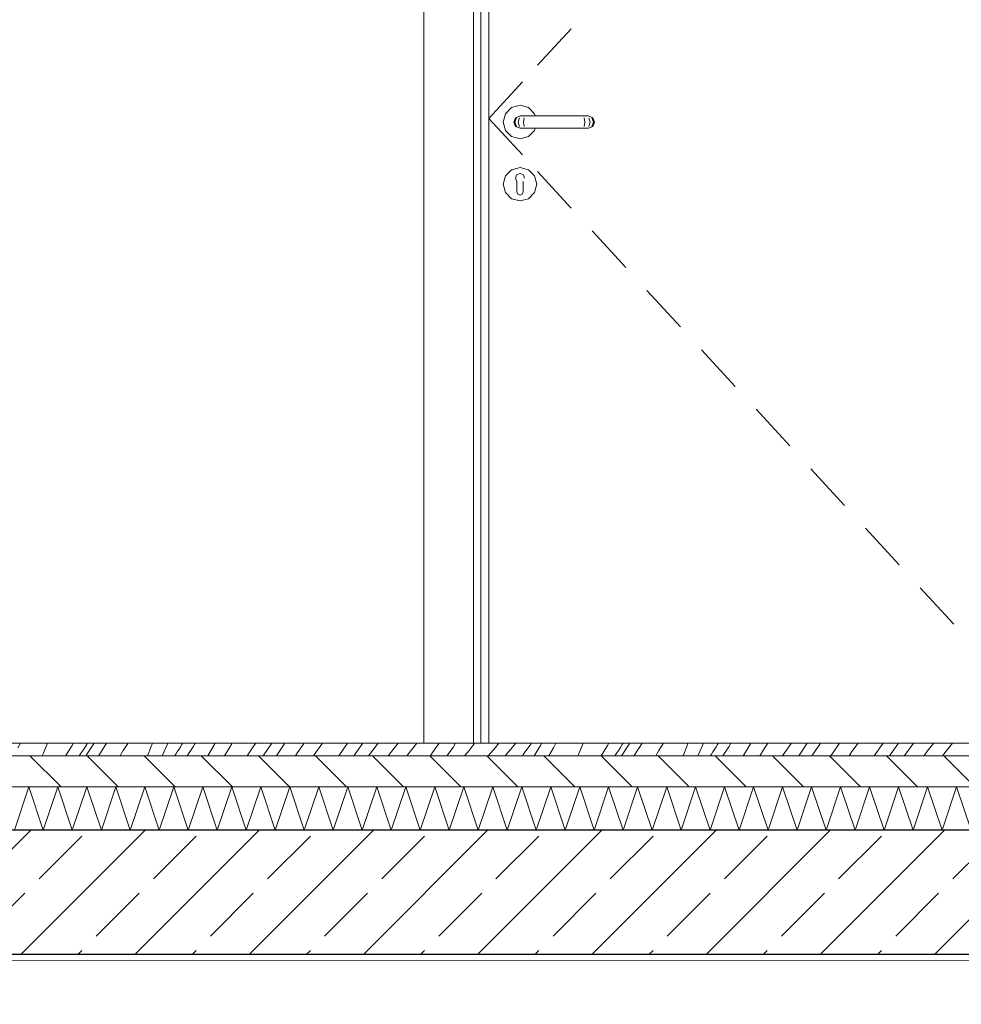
# Model space of a CAD drawing. Header units: millimetres. Extents: x 92668 to 123324, y -8921 to 14506.
# Tile 30 of 133: x 100855 to 102371, y 5360 to 6945. Entities that reach past the tile are written whole.
import ezdxf

# ---------------------------------------------------------------- set-up
doc = ezdxf.new("R2010")
doc.units = ezdxf.units.MM
doc.header["$MEASUREMENT"] = 0
doc.linetypes.add('Przerywana', pattern=[240, 120, -120])
doc.linetypes.add('Wipeout_Contour', pattern=[1000, 0, -1000])
for name, color, linetype, lineweight, true_color in [('0_Nr_pióra__85', 7, 'Continuous', 13, 0x80c2ff), ('Nowe_A-Wymiary-Zewnętrzne_Nr_pióra__45', 7, 'Continuous', 15, 0x40a5ff), ('Nowe_A-Wymiary-Zewnętrzne_Nr_pióra__85', 7, 'Continuous', 13, 0x80c2ff)]:
    doc.layers.add(name, color=color, linetype=linetype, lineweight=lineweight, true_color=true_color)
for name, color, linetype in [('Nowe_A-Posadzki', 7, 'Continuous'), ('Nowe_A-Stropy', 7, 'Continuous'), ('Nowe_A-Wymiary-Zewnętrzne', 7, 'Continuous'), ('Nowe_A-Ściany-Działowe', 7, 'Continuous'), ('Nowe_Drzwi Archicad', 7, 'Continuous')]:
    doc.layers.add(name, color=color, linetype=linetype)
for name, color, linetype, lineweight in [('Nowe_A-Posadzki_Nr_pióra__174', 7, 'Continuous', 5), ('Nowe_A-Posadzki_Nr_pióra__175', 7, 'Continuous', 5), ('Nowe_A-Posadzki_Nr_pióra__9', 7, 'Continuous', 13), ('Nowe_A-Stropy_Nr_pióra__29', 7, 'Continuous', 25), ('Nowe_A-Stropy_Nr_pióra__49', 7, 'Continuous', 15), ('Nowe_A-Wymiary-Zewnętrzne_Nr_pióra__46', 5, 'Continuous', 15), ('Nowe_Drzwi Archicad_Nr_pióra__3', 7, 'Continuous', 13)]:
    doc.layers.add(name, color=color, linetype=linetype, lineweight=lineweight)
doc.styles.add('STYL_AUTOMATYCZNY_2', font='arial.ttf')
doc.dimstyles.new('STYL_AUTOMATYCZNY__1', dxfattribs={"dimtxt": 125, "dimasz": 47.5, "dimexe": 0.18, "dimexo": 20, "dimgap": 0, "dimtad": 1, "dimdec": 1, "dimlfac": 0.1, "dimzin": 0, "dimdsep": 46, "dimtxsty": 'STYL_AUTOMATYCZNY_2', "dimblk": 'ARROWHEAD_11', "dimblk1": 'ARROWHEAD_11', "dimblk2": 'ARROWHEAD_11', "dimcen": 0.09, "dimclrd": 256, "dimclre": 256, "dimclrt": 5, "dimadec": 1, "dimazin": 0, "dimtfac": 1, "dimtdec": 4, "dimtmove": 0, "dimatfit": 3, "dimfxl": 0, "dimtolj": 1, "dimtzin": 0, "dimarcsym": 0})

# ---------------------------------------------------------------- blocks, each defined once
blk = doc.blocks.new('ElemPrzekroju_34')
at = {"layer": 'Nowe_A-Stropy', "linetype": 'Continuous', "lineweight": 0, "true_color": 0x000000}
h = blk.add_hatch(dxfattribs=at)
h.set_pattern_fill('Beton_zbrojony', color=18, style=0, pattern_type=2)
h.set_pattern_definition([(45, (0, 0), (-91.92388, 91.92388), []), (45, (-45.96, 45.96), (-91.92388, 91.92388), [97.5, -32.5])])
h.paths.add_polyline_path([(107317.6, 5640), (99167.6, 5640), (99167.6, 5440), (103292.6, 5440), (103417.6, 5440), (107307.6, 5440), (107317.6, 5440)])
h = blk.add_hatch(dxfattribs=at)
h.set_pattern_fill('Tynk', color=18, style=0, pattern_type=2)
h.set_pattern_definition([(0, (0, 0), (0, 86.60254), [0, -50]), (0, (25, 43.3), (0, 86.60254), [0, -50])])
h.paths.add_polyline_path([(99167.6, 5430), (103292.6, 5430), (103292.6, 5440), (99167.6, 5440)])
at = {"layer": 'Nowe_A-Stropy_Nr_pióra__29', "color": 7, "linetype": 'Continuous', "lineweight": 25, "flags": 128}
for points in [[(107317.6, 5640), (103407.6, 5640), (103292.6, 5640), (99177.6, 5640), (99167.6, 5640)], [(107317.6, 5440), (107307.6, 5440), (103417.6, 5440), (103407.6, 5440), (103292.6, 5440), (99167.6, 5440)]]:
    blk.add_lwpolyline(points, dxfattribs=at)
at = {"layer": 'Nowe_A-Stropy_Nr_pióra__49', "color": 7, "linetype": 'Continuous', "lineweight": 15}
blk.add_line((103282.6, 5430), (99177.6, 5430), dxfattribs=at)
blk = doc.blocks.new('ElemPrzekroju_59')
at = {"color": 254, "linetype": 'Wipeout_Contour', "lineweight": 0, "ltscale": 1210974.75399905}
blk.add_wipeout([(103282.6, 5430), (99177.6, 5430), (99177.6, 3815), (99207.6, 3815), (99207.6, 3790), (99177.6, 3790), (99177.6, 2890), (101505.6, 2890), (101505.6, 5007), (102639.6, 5007), (102639.6, 2890), (103282.6, 2890)], dxfattribs=at).dxf.layer = 'Nowe_A-Ściany-Działowe'
blk = doc.blocks.new('ElemPrzekroju_69')
at = {"color": 254, "linetype": 'Wipeout_Contour', "lineweight": 0, "ltscale": 1212834.324444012}
blk.add_wipeout([(99177.6, 6680), (99177.6, 5780), (101505.6, 5780), (101505.6, 7897), (102639.6, 7897), (102639.6, 5780), (103282.6, 5780), (103282.6, 8320), (99177.6, 8320), (99177.6, 6705), (99207.6, 6705), (99207.6, 6680)], dxfattribs=at).dxf.layer = 'Nowe_A-Ściany-Działowe'
blk = doc.blocks.new('ElemPrzekroju_70')
at = {"layer": 'Nowe_Drzwi Archicad_Nr_pióra__3', "color": 7, "linetype": 'Continuous', "lineweight": 13}
for p, q in [((101743.2, 6930.3), (101689, 6871.4)), ((101831.1, 6545.9), (101777, 6604.9)), ((101919, 6450.2), (101864.9, 6509.1)), ((102007, 6354.5), (101952.9, 6413.4)), ((102094.9, 6258.7), (102040.8, 6317.6)), ((102182.8, 6163), (102128.7, 6221.9)), ((102270.8, 6067.2), (102216.7, 6126.1)), ((102358.7, 5971.5), (102304.6, 6030.4))]:
    blk.add_line(p, q, dxfattribs=at)
at = {"color": 254, "linetype": 'Wipeout_Contour', "lineweight": 0, "ltscale": 407294.672193}
blk.add_wipeout([(101597.6, 7805), (101585.6, 7817), (101585.6, 5780), (101597.6, 5780)], dxfattribs=at).dxf.layer = 'Nowe_Drzwi Archicad'
at = {"color": 254, "linetype": 'Wipeout_Contour', "lineweight": 0, "ltscale": 1935854.807356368}
blk.add_wipeout([(101637.2, 6793.5), (101633.6, 6780), (101637.2, 6766.5), (101647.1, 6756.6), (101660.6, 6753), (101674.1, 6756.6), (101684, 6766.5), (101684.9, 6770), (101660.6, 6770), (101653.5, 6772.9), (101650.6, 6780), (101653.5, 6787.1), (101660.6, 6790), (101675.6, 6790), (101684.9, 6790), (101684, 6793.5), (101674.1, 6803.4), (101660.6, 6807), (101647.1, 6803.4)], dxfattribs=at).dxf.layer = 'Nowe_Drzwi Archicad'
at = {"color": 254, "linetype": 'Wipeout_Contour', "lineweight": 0, "ltscale": 611345.367074}
blk.add_wipeout([(101668.1, 6689.7), (101665.6, 6684.4), (101665.6, 6682.9), (101683.9, 6693.5), (101674.1, 6703.3), (101667.3, 6691.6)], dxfattribs=at).dxf.layer = 'Nowe_Drzwi Archicad'
at = {"layer": 'Nowe_Drzwi Archicad_Nr_pióra__3', "color": 7, "linetype": 'Continuous', "lineweight": 13}
for p, q in [((101660.6, 6807), (101647.1, 6803.4)), ((101674.1, 6803.4), (101660.6, 6807)), ((101637.2, 6793.5), (101633.6, 6780)), ((101633.6, 6780), (101637.2, 6766.5)), ((101647.1, 6756.6), (101660.6, 6753)), ((101660.6, 6753), (101674.1, 6756.6))]:
    blk.add_line(p, q, dxfattribs=at)
at = {"color": 254, "linetype": 'Wipeout_Contour', "lineweight": 0, "ltscale": 407118.18374}
blk.add_wipeout([(101505.6, 5780), (101585.6, 5780), (101585.6, 7817), (101505.6, 7897)], dxfattribs=at).dxf.layer = 'Nowe_Drzwi Archicad'
at = {"color": 254, "linetype": 'Wipeout_Contour', "lineweight": 0, "ltscale": 407339.815348}
blk.add_wipeout([(101597.6, 5780), (101610.6, 5780), (101610.6, 7780), (101597.6, 7780)], dxfattribs=at).dxf.layer = 'Nowe_Drzwi Archicad'
at = {"color": 254, "linetype": 'Wipeout_Contour', "lineweight": 0, "ltscale": 407513.984251}
blk.add_wipeout([(101650.6, 6780), (101653.5, 6772.9), (101655.1, 6772.9), (101652.3, 6780)], dxfattribs=at).dxf.layer = 'Nowe_Drzwi Archicad'
at = {"color": 254, "linetype": 'Wipeout_Contour', "lineweight": 0, "ltscale": 407580.591046}
blk.add_wipeout([(101665.6, 6682.9), (101665.6, 6680), (101687.5, 6680), (101683.9, 6693.5)], dxfattribs=at).dxf.layer = 'Nowe_Drzwi Archicad'
at = {"layer": 'Nowe_Drzwi Archicad_Nr_pióra__3', "color": 7, "linetype": 'Continuous', "lineweight": 13}
for p, q in [((101505.6, 7897), (101505.6, 5780)), ((101585.6, 5780), (101585.6, 7817)), ((101597.6, 5780), (101597.6, 7805)), ((101610.6, 5780), (101610.6, 7792))]:
    blk.add_line(p, q, dxfattribs=at)
at = {"color": 254, "linetype": 'Wipeout_Contour', "lineweight": 0, "ltscale": 407536.563143}
blk.add_wipeout([(101660.6, 6790), (101653.5, 6787.1), (101655.1, 6787.1), (101661.7, 6790)], dxfattribs=at).dxf.layer = 'Nowe_Drzwi Archicad'
at = {"color": 254, "linetype": 'Wipeout_Contour', "lineweight": 0, "ltscale": 407532.019086}
blk.add_wipeout([(101653.5, 6772.9), (101660.6, 6770), (101661.7, 6770), (101655.1, 6772.9)], dxfattribs=at).dxf.layer = 'Nowe_Drzwi Archicad'
at = {"color": 254, "linetype": 'Wipeout_Contour', "lineweight": 0, "ltscale": 509431.45548}
blk.add_wipeout([(101666, 6695.1), (101667.3, 6691.6), (101674.1, 6703.3), (101660.6, 6706.9), (101660.6, 6697.4)], dxfattribs=at).dxf.layer = 'Nowe_Drzwi Archicad'
at = {"color": 254, "linetype": 'Wipeout_Contour', "lineweight": 0, "ltscale": 407578.552124}
blk.add_wipeout([(101665.6, 6680), (101665.6, 6677.1), (101683.9, 6666.6), (101687.5, 6680)], dxfattribs=at).dxf.layer = 'Nowe_Drzwi Archicad'
at = {"color": 254, "linetype": 'Wipeout_Contour', "lineweight": 0, "ltscale": 407515.866536}
blk.add_wipeout([(101650.6, 6780), (101652.3, 6780), (101655.1, 6787.1), (101653.5, 6787.1)], dxfattribs=at).dxf.layer = 'Nowe_Drzwi Archicad'
at = {"color": 254, "linetype": 'Wipeout_Contour', "lineweight": 0, "ltscale": 509379.276349}
blk.add_wipeout([(101655.2, 6695.1), (101660.6, 6697.4), (101660.6, 6706.9), (101647.2, 6703.3), (101653.9, 6691.6)], dxfattribs=at).dxf.layer = 'Nowe_Drzwi Archicad'
at = {"color": 254, "linetype": 'Wipeout_Contour', "lineweight": 0, "ltscale": 407597.647675}
blk.add_wipeout([(101684, 6693.5), (101674.1, 6703.4), (101674.1, 6703.3), (101683.9, 6693.5)], dxfattribs=at).dxf.layer = 'Nowe_Drzwi Archicad'
at = {"color": 254, "linetype": 'Wipeout_Contour', "lineweight": 0, "ltscale": 407563.373419}
blk.add_wipeout([(101665.6, 6677.1), (101665.6, 6671.3), (101674.1, 6656.7), (101683.9, 6666.6)], dxfattribs=at).dxf.layer = 'Nowe_Drzwi Archicad'
at = {"color": 254, "linetype": 'Wipeout_Contour', "lineweight": 0, "ltscale": 407527.457102}
blk.add_wipeout([(101657.8, 6780), (101652.3, 6780), (101655.1, 6772.9), (101659.9, 6772.9)], dxfattribs=at).dxf.layer = 'Nowe_Drzwi Archicad'
at = {"color": 254, "linetype": 'Wipeout_Contour', "lineweight": 0, "ltscale": 407552.842122}
blk.add_wipeout([(101674.1, 6703.4), (101660.6, 6707), (101660.6, 6706.9), (101674.1, 6703.3)], dxfattribs=at).dxf.layer = 'Nowe_Drzwi Archicad'
at = {"color": 254, "linetype": 'Wipeout_Contour', "lineweight": 0, "ltscale": 407621.47411}
blk.add_wipeout([(101687.6, 6680), (101684, 6693.5), (101683.9, 6693.5), (101687.5, 6680)], dxfattribs=at).dxf.layer = 'Nowe_Drzwi Archicad'
at = {"color": 254, "linetype": 'Wipeout_Contour', "lineweight": 0, "ltscale": 611300.068209}
blk.add_wipeout([(101660.6, 6653.1), (101674.1, 6656.7), (101665.6, 6671.3), (101665.6, 6667.5), (101664.1, 6664), (101660.6, 6662.5)], dxfattribs=at).dxf.layer = 'Nowe_Drzwi Archicad'
at = {"layer": 'Nowe_Drzwi Archicad_Nr_pióra__3', "color": 7, "linetype": 'Continuous', "lineweight": 13}
blk.add_line((101637.2, 6766.5), (101647.1, 6756.6), dxfattribs=at)
at = {"color": 254, "linetype": 'Wipeout_Contour', "lineweight": 0, "ltscale": 407547.191669}
blk.add_wipeout([(101655.1, 6787.1), (101659.9, 6787.1), (101665, 6790), (101661.7, 6790)], dxfattribs=at).dxf.layer = 'Nowe_Drzwi Archicad'
at = {"color": 254, "linetype": 'Wipeout_Contour', "lineweight": 0, "ltscale": 407542.647726}
blk.add_wipeout([(101655.1, 6772.9), (101661.7, 6770), (101665, 6770), (101659.9, 6772.9)], dxfattribs=at).dxf.layer = 'Nowe_Drzwi Archicad'
at = {"color": 254, "linetype": 'Wipeout_Contour', "lineweight": 0, "ltscale": 407617.94132}
blk.add_wipeout([(101684, 6666.5), (101687.6, 6680), (101687.5, 6680), (101683.9, 6666.6)], dxfattribs=at).dxf.layer = 'Nowe_Drzwi Archicad'
at = {"color": 254, "linetype": 'Wipeout_Contour', "lineweight": 0, "ltscale": 611244.229642}
blk.add_wipeout([(101647.2, 6656.7), (101660.6, 6653.1), (101660.6, 6662.5), (101657.1, 6664), (101655.6, 6667.5), (101655.6, 6671.3)], dxfattribs=at).dxf.layer = 'Nowe_Drzwi Archicad'
at = {"layer": 'Nowe_Drzwi Archicad_Nr_pióra__3', "color": 7, "linetype": 'Continuous', "lineweight": 13}
blk.add_line((101687.6, 6680), (101684, 6693.5), dxfattribs=at)
at = {"color": 254, "linetype": 'Wipeout_Contour', "lineweight": 0, "ltscale": 407529.339328}
blk.add_wipeout([(101655.1, 6787.1), (101652.3, 6780), (101657.8, 6780), (101659.9, 6787.1)], dxfattribs=at).dxf.layer = 'Nowe_Drzwi Archicad'
at = {"color": 254, "linetype": 'Wipeout_Contour', "lineweight": 0, "ltscale": 407587.994475}
blk.add_wipeout([(101674.1, 6656.6), (101684, 6666.5), (101683.9, 6666.6), (101674.1, 6656.7)], dxfattribs=at).dxf.layer = 'Nowe_Drzwi Archicad'
at = {"layer": 'Nowe_Drzwi Archicad_Nr_pióra__3', "color": 7, "linetype": 'Continuous', "lineweight": 13}
for p, q in [((101647.1, 6803.4), (101637.2, 6793.5)), ((101743.2, 6641.7), (101689, 6700.6)), ((101684, 6666.5), (101687.6, 6680))]:
    blk.add_line(p, q, dxfattribs=at)
at = {"color": 254, "linetype": 'Wipeout_Contour', "lineweight": 0, "ltscale": 407553.037497}
blk.add_wipeout([(101657.8, 6780), (101659.9, 6772.9), (101667.1, 6772.9), (101666, 6780)], dxfattribs=at).dxf.layer = 'Nowe_Drzwi Archicad'
at = {"color": 254, "linetype": 'Wipeout_Contour', "lineweight": 0, "ltscale": 407539.654021}
blk.add_wipeout([(101660.6, 6653), (101674.1, 6656.6), (101674.1, 6656.7), (101660.6, 6653.1)], dxfattribs=at).dxf.layer = 'Nowe_Drzwi Archicad'
at = {"color": 254, "linetype": 'Wipeout_Contour', "lineweight": 0, "ltscale": 407567.207716}
blk.add_wipeout([(101665, 6790), (101659.9, 6787.1), (101667.1, 6787.1), (101669.9, 6790)], dxfattribs=at).dxf.layer = 'Nowe_Drzwi Archicad'
at = {"color": 254, "linetype": 'Wipeout_Contour', "lineweight": 0, "ltscale": 407562.66399}
blk.add_wipeout([(101659.9, 6772.9), (101665, 6770), (101669.9, 6770), (101667.1, 6772.9)], dxfattribs=at).dxf.layer = 'Nowe_Drzwi Archicad'
at = {"color": 254, "linetype": 'Wipeout_Contour', "lineweight": 0, "ltscale": 407469.007563}
blk.add_wipeout([(101655.6, 6671.3), (101655.6, 6677.1), (101637.3, 6666.6), (101647.2, 6656.7)], dxfattribs=at).dxf.layer = 'Nowe_Drzwi Archicad'
at = {"color": 254, "linetype": 'Wipeout_Contour', "lineweight": 0, "ltscale": 407554.919611}
blk.add_wipeout([(101659.9, 6787.1), (101657.8, 6780), (101666, 6780), (101667.1, 6787.1)], dxfattribs=at).dxf.layer = 'Nowe_Drzwi Archicad'
at = {"color": 254, "linetype": 'Wipeout_Contour', "lineweight": 0, "ltscale": 611221.149194}
blk.add_wipeout([(101653.1, 6689.7), (101653.9, 6691.6), (101647.2, 6703.3), (101637.3, 6693.5), (101655.6, 6682.9), (101655.6, 6684.4)], dxfattribs=at).dxf.layer = 'Nowe_Drzwi Archicad'
at = {"color": 254, "linetype": 'Wipeout_Contour', "lineweight": 0, "ltscale": 407485.861807}
blk.add_wipeout([(101647.1, 6656.6), (101660.6, 6653), (101660.6, 6653.1), (101647.2, 6656.7)], dxfattribs=at).dxf.layer = 'Nowe_Drzwi Archicad'
at = {"layer": 'Nowe_Drzwi Archicad_Nr_pióra__3', "color": 7, "linetype": 'Continuous', "lineweight": 13}
for p, q in [((101653.5, 6787.1), (101650.6, 6780)), ((101655.1, 6787.1), (101652.3, 6780)), ((101650.6, 6780), (101653.5, 6772.9)), ((101652.3, 6780), (101655.1, 6772.9))]:
    blk.add_line(p, q, dxfattribs=at)
at = {"color": 254, "linetype": 'Wipeout_Contour', "lineweight": 0, "ltscale": 407584.814867}
blk.add_wipeout([(101666, 6780), (101667.1, 6772.9), (101674.9, 6772.9), (101674.6, 6780)], dxfattribs=at).dxf.layer = 'Nowe_Drzwi Archicad'
at = {"color": 254, "linetype": 'Wipeout_Contour', "lineweight": 0, "ltscale": 407499.051526}
blk.add_wipeout([(101660.6, 6707), (101647.1, 6703.4), (101647.2, 6703.3), (101660.6, 6706.9)], dxfattribs=at).dxf.layer = 'Nowe_Drzwi Archicad'
at = {"color": 254, "linetype": 'Wipeout_Contour', "lineweight": 0, "ltscale": 407441.044845}
blk.add_wipeout([(101637.2, 6666.5), (101647.1, 6656.6), (101647.2, 6656.7), (101637.3, 6666.6)], dxfattribs=at).dxf.layer = 'Nowe_Drzwi Archicad'
at = {"color": 254, "linetype": 'Wipeout_Contour', "lineweight": 0, "ltscale": 407592.757606}
blk.add_wipeout([(101669.9, 6790), (101667.1, 6787.1), (101674.9, 6787.1), (101675.6, 6790)], dxfattribs=at).dxf.layer = 'Nowe_Drzwi Archicad'
at = {"color": 254, "linetype": 'Wipeout_Contour', "lineweight": 0, "ltscale": 407588.214156}
blk.add_wipeout([(101667.1, 6772.9), (101669.9, 6770), (101675.6, 6770), (101674.9, 6772.9)], dxfattribs=at).dxf.layer = 'Nowe_Drzwi Archicad'
at = {"color": 254, "linetype": 'Wipeout_Contour', "lineweight": 0, "ltscale": 407458.090202}
blk.add_wipeout([(101655.6, 6677.1), (101655.6, 6680), (101633.7, 6680), (101637.3, 6666.6)], dxfattribs=at).dxf.layer = 'Nowe_Drzwi Archicad'
at = {"layer": 'Nowe_Drzwi Archicad_Nr_pióra__3', "color": 7, "linetype": 'Continuous', "lineweight": 13}
for p, q in [((101660.6, 6770), (101661.7, 6770)), ((101661.7, 6770), (101665, 6770))]:
    blk.add_line(p, q, dxfattribs=at)
at = {"color": 254, "linetype": 'Wipeout_Contour', "lineweight": 0, "ltscale": 407586.696844}
blk.add_wipeout([(101667.1, 6787.1), (101666, 6780), (101674.6, 6780), (101674.9, 6787.1)], dxfattribs=at).dxf.layer = 'Nowe_Drzwi Archicad'
at = {"color": 254, "linetype": 'Wipeout_Contour', "lineweight": 0, "ltscale": 407460.129937}
blk.add_wipeout([(101655.6, 6680), (101655.6, 6682.9), (101637.3, 6693.5), (101633.7, 6680)], dxfattribs=at).dxf.layer = 'Nowe_Drzwi Archicad'
at = {"layer": 'Nowe_Drzwi Archicad_Nr_pióra__3', "color": 7, "linetype": 'Continuous', "lineweight": 13}
for p, q in [((101664.7, 6844.9), (101610.6, 6786)), ((101664.7, 6727.1), (101610.6, 6786)), ((101660.6, 6790), (101653.5, 6787.1)), ((101659.9, 6787.1), (101657.8, 6780)), ((101660.6, 6790), (101661.7, 6790)), ((101661.7, 6790), (101665, 6790)), ((101653.5, 6772.9), (101660.6, 6770)), ((101657.8, 6780), (101659.9, 6772.9))]:
    blk.add_line(p, q, dxfattribs=at)
at = {"color": 254, "linetype": 'Wipeout_Contour', "lineweight": 0, "ltscale": 407764.334983}
blk.add_wipeout([(101674.6, 6780), (101674.9, 6772.9), (101756.3, 6772.9), (101756.6, 6780)], dxfattribs=at).dxf.layer = 'Nowe_Drzwi Archicad'
at = {"color": 254, "linetype": 'Wipeout_Contour', "lineweight": 0, "ltscale": 407450.701279}
blk.add_wipeout([(101647.1, 6703.4), (101637.2, 6693.5), (101637.3, 6693.5), (101647.2, 6703.3)], dxfattribs=at).dxf.layer = 'Nowe_Drzwi Archicad'
at = {"color": 254, "linetype": 'Wipeout_Contour', "lineweight": 0, "ltscale": 407417.208617}
blk.add_wipeout([(101633.6, 6680), (101637.2, 6666.5), (101637.3, 6666.6), (101633.7, 6680)], dxfattribs=at).dxf.layer = 'Nowe_Drzwi Archicad'
at = {"color": 254, "linetype": 'Wipeout_Contour', "lineweight": 0, "ltscale": 407767.547294}
blk.add_wipeout([(101674.9, 6787.1), (101756.3, 6787.1), (101755.6, 6790), (101675.6, 6790)], dxfattribs=at).dxf.layer = 'Nowe_Drzwi Archicad'
at = {"color": 254, "linetype": 'Wipeout_Contour', "lineweight": 0, "ltscale": 407763.005785}
blk.add_wipeout([(101756.3, 6772.9), (101674.9, 6772.9), (101675.6, 6770), (101755.6, 6770)], dxfattribs=at).dxf.layer = 'Nowe_Drzwi Archicad'
at = {"color": 254, "linetype": 'Wipeout_Contour', "lineweight": 0, "ltscale": 407420.743026}
blk.add_wipeout([(101637.2, 6693.5), (101633.6, 6680), (101633.7, 6680), (101637.3, 6693.5)], dxfattribs=at).dxf.layer = 'Nowe_Drzwi Archicad'
at = {"color": 254, "linetype": 'Wipeout_Contour', "lineweight": 0, "ltscale": 1222558.120985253}
blk.add_wipeout([(101653.1, 6689.7), (101655.6, 6684.4), (101655.6, 6667.5), (101657.1, 6664), (101660.6, 6662.5), (101664.1, 6664), (101665.6, 6667.5), (101665.6, 6684.4), (101668.1, 6689.7), (101666, 6695.1), (101660.6, 6697.4), (101655.2, 6695.1)], dxfattribs=at).dxf.layer = 'Nowe_Drzwi Archicad'
at = {"layer": 'Nowe_Drzwi Archicad_Nr_pióra__3', "color": 7, "linetype": 'Continuous', "lineweight": 13}
for p, q in [((101665, 6770), (101669.9, 6770)), ((101669.9, 6770), (101675.6, 6770)), ((101684, 6766.5), (101684.9, 6770)), ((101674.1, 6756.6), (101684, 6766.5)), ((101660.6, 6707), (101647.1, 6703.4)), ((101674.1, 6703.4), (101660.6, 6707)), ((101637.2, 6693.5), (101633.6, 6680)), ((101647.1, 6703.4), (101637.2, 6693.5)), ((101653.9, 6691.6), (101653.1, 6689.7)), ((101653.1, 6689.7), (101655.6, 6684.4)), ((101655.2, 6695.1), (101653.9, 6691.6)), ((101660.6, 6697.4), (101655.2, 6695.1)), ((101666, 6695.1), (101660.6, 6697.4)), ((101667.3, 6691.6), (101666, 6695.1)), ((101668.1, 6689.7), (101667.3, 6691.6)), ((101684, 6693.5), (101674.1, 6703.4)), ((101633.6, 6680), (101637.2, 6666.5)), ((101655.6, 6684.4), (101655.6, 6682.9)), ((101655.6, 6682.9), (101655.6, 6680)), ((101655.6, 6680), (101655.6, 6677.1)), ((101655.6, 6677.1), (101655.6, 6671.3)), ((101665.6, 6682.9), (101665.6, 6684.4)), ((101665.6, 6682.9), (101665.6, 6680)), ((101665.6, 6680), (101665.6, 6677.1)), ((101665.6, 6677.1), (101665.6, 6671.3)), ((101637.2, 6666.5), (101647.1, 6656.6)), ((101655.6, 6671.3), (101655.6, 6667.5)), ((101655.6, 6667.5), (101657.1, 6664)), ((101657.1, 6664), (101660.6, 6662.5)), ((101660.6, 6662.5), (101664.1, 6664)), ((101664.1, 6664), (101665.6, 6667.5)), ((101665.6, 6671.3), (101665.6, 6667.5)), ((101674.1, 6656.6), (101684, 6666.5)), ((101647.1, 6656.6), (101660.6, 6653)), ((101660.6, 6653), (101674.1, 6656.6))]:
    blk.add_line(p, q, dxfattribs=at)
at = {"color": 254, "linetype": 'Wipeout_Contour', "lineweight": 0, "ltscale": 407766.216138}
blk.add_wipeout([(101674.9, 6787.1), (101674.6, 6780), (101756.6, 6780), (101756.3, 6787.1)], dxfattribs=at).dxf.layer = 'Nowe_Drzwi Archicad'
at = {"layer": 'Nowe_Drzwi Archicad_Nr_pióra__3', "color": 7, "linetype": 'Continuous', "lineweight": 13}
for p, q in [((101684, 6793.5), (101674.1, 6803.4)), ((101665, 6790), (101669.9, 6790)), ((101667.1, 6787.1), (101666, 6780)), ((101669.9, 6790), (101675.6, 6790)), ((101684.9, 6790), (101684, 6793.5)), ((101666, 6780), (101667.1, 6772.9))]:
    blk.add_line(p, q, dxfattribs=at)
at = {"color": 254, "linetype": 'Wipeout_Contour', "lineweight": 0, "ltscale": 407943.855272}
blk.add_wipeout([(101756.6, 6780), (101756.3, 6772.9), (101764.1, 6772.9), (101765.2, 6780)], dxfattribs=at).dxf.layer = 'Nowe_Drzwi Archicad'
at = {"color": 254, "linetype": 'Wipeout_Contour', "lineweight": 0, "ltscale": 407942.337138}
blk.add_wipeout([(101755.6, 6790), (101756.3, 6787.1), (101764.1, 6787.1), (101761.3, 6790)], dxfattribs=at).dxf.layer = 'Nowe_Drzwi Archicad'
at = {"color": 254, "linetype": 'Wipeout_Contour', "lineweight": 0, "ltscale": 407937.797569}
blk.add_wipeout([(101756.3, 6772.9), (101755.6, 6770), (101761.3, 6770), (101764.1, 6772.9)], dxfattribs=at).dxf.layer = 'Nowe_Drzwi Archicad'
at = {"color": 254, "linetype": 'Wipeout_Contour', "lineweight": 0, "ltscale": 407945.735605}
blk.add_wipeout([(101756.3, 6787.1), (101756.6, 6780), (101765.2, 6780), (101764.1, 6787.1)], dxfattribs=at).dxf.layer = 'Nowe_Drzwi Archicad'
at = {"color": 254, "linetype": 'Wipeout_Contour', "lineweight": 0, "ltscale": 407975.632779}
blk.add_wipeout([(101765.2, 6780), (101764.1, 6772.9), (101771.3, 6772.9), (101773.4, 6780)], dxfattribs=at).dxf.layer = 'Nowe_Drzwi Archicad'
at = {"color": 254, "linetype": 'Wipeout_Contour', "lineweight": 0, "ltscale": 407967.887134}
blk.add_wipeout([(101761.3, 6790), (101764.1, 6787.1), (101771.3, 6787.1), (101766.2, 6790)], dxfattribs=at).dxf.layer = 'Nowe_Drzwi Archicad'
at = {"color": 254, "linetype": 'Wipeout_Contour', "lineweight": 0, "ltscale": 407963.347842}
blk.add_wipeout([(101764.1, 6772.9), (101761.3, 6770), (101766.2, 6770), (101771.3, 6772.9)], dxfattribs=at).dxf.layer = 'Nowe_Drzwi Archicad'
at = {"layer": 'Nowe_Drzwi Archicad_Nr_pióra__3', "color": 7, "linetype": 'Continuous', "lineweight": 13}
for p, q in [((101675.6, 6790), (101755.6, 6790)), ((101675.6, 6770), (101755.6, 6770))]:
    blk.add_line(p, q, dxfattribs=at)
at = {"color": 254, "linetype": 'Wipeout_Contour', "lineweight": 0, "ltscale": 407977.512973}
blk.add_wipeout([(101764.1, 6787.1), (101765.2, 6780), (101773.4, 6780), (101771.3, 6787.1)], dxfattribs=at).dxf.layer = 'Nowe_Drzwi Archicad'
at = {"color": 254, "linetype": 'Wipeout_Contour', "lineweight": 0, "ltscale": 408001.213301}
blk.add_wipeout([(101771.3, 6772.9), (101776.1, 6772.9), (101778.9, 6780), (101773.4, 6780)], dxfattribs=at).dxf.layer = 'Nowe_Drzwi Archicad'
at = {"color": 254, "linetype": 'Wipeout_Contour', "lineweight": 0, "ltscale": 407987.903277}
blk.add_wipeout([(101766.2, 6790), (101771.3, 6787.1), (101776.1, 6787.1), (101769.5, 6790)], dxfattribs=at).dxf.layer = 'Nowe_Drzwi Archicad'
at = {"color": 254, "linetype": 'Wipeout_Contour', "lineweight": 0, "ltscale": 407983.3642}
blk.add_wipeout([(101766.2, 6770), (101769.5, 6770), (101776.1, 6772.9), (101771.3, 6772.9)], dxfattribs=at).dxf.layer = 'Nowe_Drzwi Archicad'
at = {"layer": 'Nowe_Drzwi Archicad_Nr_pióra__3', "color": 7, "linetype": 'Continuous', "lineweight": 13}
for p, q in [((101755.6, 6790), (101761.3, 6790)), ((101755.6, 6770), (101761.3, 6770))]:
    blk.add_line(p, q, dxfattribs=at)
at = {"color": 254, "linetype": 'Wipeout_Contour', "lineweight": 0, "ltscale": 408003.093385}
blk.add_wipeout([(101771.3, 6787.1), (101773.4, 6780), (101778.9, 6780), (101776.1, 6787.1)], dxfattribs=at).dxf.layer = 'Nowe_Drzwi Archicad'
at = {"color": 254, "linetype": 'Wipeout_Contour', "lineweight": 0, "ltscale": 408014.68623}
blk.add_wipeout([(101778.9, 6780), (101776.1, 6772.9), (101777.7, 6772.9), (101780.6, 6780)], dxfattribs=at).dxf.layer = 'Nowe_Drzwi Archicad'
at = {"color": 254, "linetype": 'Wipeout_Contour', "lineweight": 0, "ltscale": 407998.53186}
blk.add_wipeout([(101769.5, 6790), (101776.1, 6787.1), (101777.7, 6787.1), (101770.6, 6790)], dxfattribs=at).dxf.layer = 'Nowe_Drzwi Archicad'
at = {"color": 254, "linetype": 'Wipeout_Contour', "lineweight": 0, "ltscale": 407993.992897}
blk.add_wipeout([(101776.1, 6772.9), (101769.5, 6770), (101770.6, 6770), (101777.7, 6772.9)], dxfattribs=at).dxf.layer = 'Nowe_Drzwi Archicad'
at = {"layer": 'Nowe_Drzwi Archicad_Nr_pióra__3', "color": 7, "linetype": 'Continuous', "lineweight": 13}
for p, q in [((101761.3, 6790), (101766.2, 6790)), ((101764.1, 6787.1), (101765.2, 6780)), ((101761.3, 6770), (101766.2, 6770)), ((101765.2, 6780), (101764.1, 6772.9)), ((101766.2, 6770), (101769.5, 6770)), ((101769.5, 6770), (101770.6, 6770))]:
    blk.add_line(p, q, dxfattribs=at)
at = {"color": 254, "linetype": 'Wipeout_Contour', "lineweight": 0, "ltscale": 408016.566255}
blk.add_wipeout([(101777.7, 6787.1), (101776.1, 6787.1), (101778.9, 6780), (101780.6, 6780)], dxfattribs=at).dxf.layer = 'Nowe_Drzwi Archicad'
at = {"layer": 'Nowe_Drzwi Archicad_Nr_pióra__3', "color": 7, "linetype": 'Continuous', "lineweight": 13}
for p, q in [((101766.2, 6790), (101769.5, 6790)), ((101769.5, 6790), (101770.6, 6790)), ((101770.6, 6790), (101777.7, 6787.1)), ((101771.3, 6787.1), (101773.4, 6780)), ((101776.1, 6787.1), (101778.9, 6780)), ((101777.7, 6787.1), (101780.6, 6780)), ((101777.7, 6772.9), (101770.6, 6770)), ((101773.4, 6780), (101771.3, 6772.9)), ((101778.9, 6780), (101776.1, 6772.9)), ((101780.6, 6780), (101777.7, 6772.9))]:
    blk.add_line(p, q, dxfattribs=at)
blk = doc.blocks.new('*X232')
at = {"layer": 'Nowe_A-Posadzki_Nr_pióra__175', "color": 7, "linetype": 'Continuous', "lineweight": 5}
for p, q in [((100852.2, 5772.8), (100856.4, 5780)), ((100892.6, 5762.1), (100900.2, 5780)), ((100939.5, 5776.3), (100929.2, 5760)), ((100941.6, 5780), (100939.5, 5776.3)), ((100957.4, 5768.9), (100960.3, 5773.4)), ((100960.3, 5773.4), (100963.1, 5778)), ((100961.9, 5760), (100974, 5778.5)), ((100963.1, 5778), (100964.3, 5780)), ((100974, 5778.5), (100975, 5780)), ((100982.5, 5760.2), (100995, 5780)), ((101022, 5768.5), (101029.1, 5779.8)), ((101029.1, 5779.8), (101029.2, 5780)), ((101066.9, 5774.6), (101061, 5760)), ((101068.9, 5780), (101066.9, 5774.6)), ((101092.3, 5776.6), (101087.2, 5765.4)), ((101093.7, 5780), (101092.3, 5776.6)), ((101109, 5766.1), (101111.5, 5770.1)), ((101111.5, 5770.1), (101114, 5774)), ((101114, 5774), (101116.5, 5778)), ((101116.5, 5778), (101117.8, 5780)), ((101131.5, 5769.5), (101134.4, 5774.2)), ((101134.4, 5774.2), (101137.4, 5778.9)), ((101137.4, 5778.9), (101138.1, 5780)), ((101157.9, 5760), (101163.9, 5770.1)), ((101163.9, 5770.1), (101170, 5780)), ((101184.8, 5760), (101193.3, 5773.6)), ((101193.3, 5773.6), (101197.5, 5780)), ((101221.3, 5760), (101233.5, 5777.2)), ((101233.5, 5777.2), (101235.5, 5780)), ((101247.4, 5760), (101261, 5780)), ((101268.4, 5760), (101278.9, 5775.3)), ((101278.9, 5775.3), (101282.3, 5780)), ((101302.5, 5765.1), (101313, 5780)), ((101332.9, 5766.7), (101342.6, 5780)), ((101368.8, 5760), (101383, 5780)), ((101398.5, 5767.4), (101407.7, 5780)), ((101423.6, 5769.1), (101432.1, 5780)), ((101448.9, 5760.5), (101457.9, 5771.9)), ((101457.9, 5771.9), (101464.5, 5780)), ((101478.5, 5760), (101494.5, 5780)), ((101520, 5765), (101530.7, 5780)), ((101543, 5760), (101552.9, 5773.1)), ((101552.9, 5773.1), (101557, 5780)), ((101578.6, 5768.5), (101585.2, 5777)), ((101585.2, 5777), (101587.4, 5780)), ((101609.3, 5760), (101621.3, 5773.4)), ((101621.3, 5773.4), (101626.3, 5780)), ((101636.5, 5760), (101654.1, 5780)), ((101665.6, 5761.8), (101677.9, 5778.7)), ((101677.9, 5778.7), (101678.8, 5780)), ((101683.2, 5760), (101693.4, 5776.5)), ((101693.4, 5776.5), (101695.6, 5780)), ((101707, 5760), (101714.3, 5772.8)), ((101714.3, 5772.8), (101718.5, 5780)), ((101754.7, 5762.1), (101762.3, 5780)), ((101801.6, 5776.3), (101791.3, 5760)), ((101803.7, 5780), (101801.6, 5776.3)), ((101819.5, 5768.9), (101822.4, 5773.4)), ((101822.4, 5773.4), (101825.2, 5778)), ((101824.1, 5760), (101836.1, 5778.5)), ((101825.2, 5778), (101826.4, 5780)), ((101836.1, 5778.5), (101837.1, 5780)), ((101844.6, 5760.2), (101857.1, 5780)), ((101884.1, 5768.5), (101891.2, 5779.8)), ((101891.2, 5779.8), (101891.3, 5780)), ((101929, 5774.6), (101923.1, 5760)), ((101931, 5780), (101929, 5774.6)), ((101954.4, 5776.6), (101949.3, 5765.4)), ((101955.8, 5780), (101954.4, 5776.6)), ((101971.1, 5766.1), (101973.6, 5770.1)), ((101973.6, 5770.1), (101976.1, 5774)), ((101976.1, 5774), (101978.6, 5778)), ((101978.6, 5778), (101979.9, 5780)), ((101993.6, 5769.5), (101996.5, 5774.2)), ((101996.5, 5774.2), (101999.5, 5778.9)), ((101999.5, 5778.9), (102000.2, 5780)), ((102020, 5760), (102026, 5770.1)), ((102026, 5770.1), (102032.1, 5780)), ((102046.9, 5760), (102055.4, 5773.6)), ((102055.4, 5773.6), (102059.6, 5780)), ((102083.4, 5760), (102095.6, 5777.2)), ((102095.6, 5777.2), (102097.6, 5780)), ((102109.5, 5760), (102123.1, 5780)), ((102130.5, 5760), (102141, 5775.3)), ((102141, 5775.3), (102144.4, 5780)), ((102164.6, 5765.1), (102175.1, 5780)), ((102195, 5766.7), (102204.7, 5780)), ((102230.9, 5760), (102245.2, 5780)), ((102260.6, 5767.4), (102269.8, 5780)), ((102285.7, 5769.1), (102294.2, 5780)), ((102311, 5760.5), (102320, 5771.9)), ((102320, 5771.9), (102326.6, 5780)), ((102340.6, 5760), (102356.6, 5780)), ((100891.5, 5760), (100892.6, 5762.1)), ((100951.2, 5760), (100954.3, 5764.4)), ((100951.2, 5760), (100951.2, 5760)), ((100954.3, 5764.4), (100957.4, 5768.9)), ((100982.4, 5760), (100982.5, 5760.2)), ((101016.9, 5760), (101022, 5768.5)), ((101087.2, 5765.4), (101084.7, 5760)), ((101105.2, 5760), (101106.5, 5762.2)), ((101106.5, 5762.2), (101109, 5766.1)), ((101125, 5760), (101131.5, 5769.5)), ((101299.1, 5760), (101302.5, 5765.1)), ((101328.3, 5760), (101332.9, 5766.7)), ((101393.3, 5760), (101398.5, 5767.4)), ((101416.8, 5760), (101423.6, 5769.1)), ((101448.5, 5760), (101448.9, 5760.5)), ((101516.5, 5760), (101520, 5765)), ((101571.2, 5760), (101571.6, 5760.5)), ((101571.6, 5760.5), (101578.6, 5768.5)), ((101664.4, 5760), (101665.6, 5761.8)), ((101753.6, 5760), (101754.7, 5762.1)), ((101813.3, 5760), (101816.4, 5764.4)), ((101813.3, 5760), (101813.3, 5760)), ((101816.4, 5764.4), (101819.5, 5768.9)), ((101844.5, 5760), (101844.6, 5760.2)), ((101879, 5760), (101884.1, 5768.5)), ((101949.3, 5765.4), (101946.8, 5760)), ((101967.3, 5760), (101968.6, 5762.2)), ((101968.6, 5762.2), (101971.1, 5766.1)), ((101987.1, 5760), (101993.6, 5769.5)), ((102161.2, 5760), (102164.6, 5765.1)), ((102190.4, 5760), (102195, 5766.7)), ((102255.4, 5760), (102260.6, 5767.4)), ((102278.9, 5760), (102285.7, 5769.1)), ((102310.6, 5760), (102311, 5760.5))]:
    blk.add_line(p, q, dxfattribs=at)
blk = doc.blocks.new('*X233')
at = {"layer": 'Nowe_A-Posadzki_Nr_pióra__174', "color": 7, "linetype": 'Continuous', "lineweight": 5}
for p, q in [((100846.7, 5640), (100870, 5710)), ((100870, 5710), (100893.3, 5640)), ((100893.3, 5640), (100916.7, 5710)), ((100916.7, 5710), (100940, 5640)), ((100940, 5640), (100963.3, 5710)), ((100963.3, 5710), (100986.7, 5640)), ((100986.7, 5640), (101010, 5710)), ((101010, 5710), (101033.3, 5640)), ((101033.3, 5640), (101056.7, 5710)), ((101056.7, 5710), (101080, 5640)), ((101080, 5640), (101103.3, 5710)), ((101103.3, 5710), (101126.7, 5640)), ((101126.7, 5640), (101150, 5710)), ((101150, 5710), (101173.3, 5640)), ((101173.3, 5640), (101196.7, 5710)), ((101196.7, 5710), (101220, 5640)), ((101220, 5640), (101243.3, 5710)), ((101243.3, 5710), (101266.7, 5640)), ((101266.7, 5640), (101290, 5710)), ((101290, 5710), (101313.3, 5640)), ((101313.3, 5640), (101336.7, 5710)), ((101336.7, 5710), (101360, 5640)), ((101360, 5640), (101383.3, 5710)), ((101383.3, 5710), (101406.7, 5640)), ((101406.7, 5640), (101430, 5710)), ((101430, 5710), (101453.3, 5640)), ((101453.3, 5640), (101476.7, 5710)), ((101476.7, 5710), (101500, 5640)), ((101500, 5640), (101523.3, 5710)), ((101523.3, 5710), (101546.7, 5640)), ((101546.7, 5640), (101570, 5710)), ((101570, 5710), (101593.3, 5640)), ((101593.3, 5640), (101616.7, 5710)), ((101616.7, 5710), (101640, 5640)), ((101640, 5640), (101663.3, 5710)), ((101663.3, 5710), (101686.7, 5640)), ((101686.7, 5640), (101710, 5710)), ((101710, 5710), (101733.3, 5640)), ((101733.3, 5640), (101756.7, 5710)), ((101756.7, 5710), (101780, 5640)), ((101780, 5640), (101803.3, 5710)), ((101803.3, 5710), (101826.7, 5640)), ((101826.7, 5640), (101850, 5710)), ((101850, 5710), (101873.3, 5640)), ((101873.3, 5640), (101896.7, 5710)), ((101896.7, 5710), (101920, 5640)), ((101920, 5640), (101943.3, 5710)), ((101943.3, 5710), (101966.7, 5640)), ((101966.7, 5640), (101990, 5710)), ((101990, 5710), (102013.3, 5640)), ((102013.3, 5640), (102036.7, 5710)), ((102036.7, 5710), (102060, 5640)), ((102060, 5640), (102083.3, 5710)), ((102083.3, 5710), (102106.7, 5640)), ((102106.7, 5640), (102130, 5710)), ((102130, 5710), (102153.3, 5640)), ((102153.3, 5640), (102176.7, 5710)), ((102176.7, 5710), (102200, 5640)), ((102200, 5640), (102223.3, 5710)), ((102223.3, 5710), (102246.7, 5640)), ((102246.7, 5640), (102270, 5710)), ((102270, 5710), (102293.3, 5640)), ((102293.3, 5640), (102316.7, 5710)), ((102316.7, 5710), (102340, 5640)), ((102340, 5640), (102363.3, 5710)), ((102363.3, 5710), (102386.7, 5640))]:
    blk.add_line(p, q, dxfattribs=at)
blk = doc.blocks.new('ElemPrzekroju_178')
at = {"layer": 'Nowe_A-Posadzki', "linetype": 'Continuous', "lineweight": 0, "true_color": 0x000000}
h = blk.add_hatch(dxfattribs=at)
h.set_pattern_fill('Cegła_zwykła', color=18, style=0, pattern_type=2)
h.set_pattern_definition([(135, (0, 0), (45.96194, 45.96194), [])])
h.paths.add_polyline_path([(99177.6, 5760), (99177.6, 5710), (103292.6, 5710), (103292.6, 5760)])
at = {"layer": 'Nowe_A-Posadzki_Nr_pióra__9', "color": 7, "linetype": 'Continuous', "lineweight": 13}
for p, q in [((103282.6, 5780), (99177.6, 5780)), ((103292.6, 5760), (99177.6, 5760)), ((103292.6, 5710), (99177.6, 5710))]:
    blk.add_line(p, q, dxfattribs=at)
at = {"layer": 'Nowe_A-Posadzki', "lineweight": 0}
for name in ['*X232', '*X233']:
    blk.add_blockref(name, (0, 0), dxfattribs=at)
blk = doc.blocks.new('*D414')
at = {"layer": 'Nowe_A-Wymiary-Zewnętrzne_Nr_pióra__45', "linetype": 'Continuous', "lineweight": 15, "true_color": 0x40a5ff}
for points in [[(119555.9, 12845), (119556.9, 12840.2), (119559.6, 12836.2), (119563.6, 12833.5), (119568.4, 12832.5), (119573.2, 12833.5), (119577.3, 12836.2), (119580, 12840.2), (119580.9, 12845), (119580, 12849.8), (119577.3, 12853.8), (119573.2, 12856.5), (119568.4, 12857.5), (119563.6, 12856.5), (119559.6, 12853.8), (119556.9, 12849.8)], [(119555.9, -450), (119556.9, -454.8), (119559.6, -458.8), (119563.6, -461.5), (119568.4, -462.5), (119573.2, -461.5), (119577.3, -458.8), (119580, -454.8), (119580.9, -450), (119580, -445.2), (119577.3, -441.2), (119573.2, -438.5), (119568.4, -437.5), (119563.6, -438.5), (119559.6, -441.2), (119556.9, -445.2)]]:
    blk.add_hatch(color=161, dxfattribs=at).paths.add_polyline_path(points)
at = {"layer": 'Nowe_A-Wymiary-Zewnętrzne_Nr_pióra__45', "color": 161, "linetype": 'Continuous', "lineweight": 15, "true_color": 0x40a5ff}
for centre in [(119568.4, 12845), (119568.4, -450)]:
    blk.add_circle(centre, 12.5, dxfattribs=at)
at = {"layer": 'Nowe_A-Wymiary-Zewnętrzne_Nr_pióra__85', "color": 151, "linetype": 'Continuous', "lineweight": 13, "true_color": 0x80c2ff}
for p, q in [((119568.4, 12857.5), (119568.4, 12870)), ((119555.9, 12845), (119521.5, 12845)), ((119615.3, 12845), (119580.9, 12845)), ((119568.4, -437.5), (119568.4, 12832.5)), ((119555.9, -450), (119521.5, -450)), ((119615.3, -450), (119580.9, -450)), ((119568.4, -475), (119568.4, -462.5))]:
    blk.add_line(p, q, dxfattribs=at)
at = {"layer": 'Nowe_A-Wymiary-Zewnętrzne_Nr_pióra__46', "color": 5, "lineweight": 15, "insert": (119543.4, 5911.5), "char_height": 125, "attachment_point": 7, "rotation": 90, "style": 'STYL_AUTOMATYCZNY_2'}
blk.add_mtext('\\A1;{\\pql;\\fArial|b0|i0|c238|p0;\\W1.000000;1\xa0329,5}', dxfattribs=at)
blk = doc.blocks.new('ARROWHEAD_11')
at = {"color": 0, "linetype": 'Continuous', "lineweight": 0}
blk.add_line((0, 0), (-1, 0), dxfattribs=at)
at = {"color": 0, "linetype": 'Continuous', "lineweight": 0, "const_width": 0.25, "flags": 128}
blk.add_lwpolyline([(-0.125, 0, 1), (0.125, 0, 1)], format="xyb", close=True, dxfattribs=at)
blk = doc.blocks.new('B Przekrój_STORY_MARKER')
at = {"layer": '0_Nr_pióra__85', "color": 151, "linetype": 'Przerywana', "lineweight": 13, "true_color": 0x80c2ff}
blk.add_line((96329.8, 5780), (119661.6, 5780), dxfattribs=at)

msp = doc.modelspace()

# ---------------------------------------------------------------- block references
at = {"layer": 'Nowe_A-Stropy', "lineweight": 0}
msp.add_blockref('ElemPrzekroju_34', (0, 0), dxfattribs=at)
at = {"layer": 'Nowe_A-Ściany-Działowe', "lineweight": 0}
msp.add_blockref('ElemPrzekroju_69', (0, 0), dxfattribs=at)

# ---------------------------------------------------------------- next in the draw order: block references
msp.add_blockref('ElemPrzekroju_59', (0, 0), dxfattribs=at)
at = {"layer": 'Nowe_Drzwi Archicad', "lineweight": 0}
msp.add_blockref('ElemPrzekroju_70', (0, 0), dxfattribs=at)

# ---------------------------------------------------------------- next in the draw order: block references
at = {"linetype": 'Continuous', "lineweight": 0}
msp.add_blockref('B Przekrój_STORY_MARKER', (0, 0), dxfattribs=at)
at = {"layer": 'Nowe_A-Posadzki', "lineweight": 0}
msp.add_blockref('ElemPrzekroju_178', (0, 0), dxfattribs=at)

# ---------------------------------------------------------------- next in the draw order: dimensions: what is measured, and where the dimension line sits
at = {"layer": 'Nowe_A-Wymiary-Zewnętrzne', "color": 151, "linetype": 'Continuous', "lineweight": 13, "true_color": 0x80c2ff}
dim = msp.add_linear_dim(base=(119568.41, 12845), p1=(98787.6, -450), p2=(98654.74, 12845), angle=90, dimstyle='STYL_AUTOMATYCZNY__1', dxfattribs=at)
dim.commit()
dim.dimension.update_dxf_attribs({"geometry": '*D414', "text_midpoint": (119480.91, 6192.64), "dimtype": 160, "text_rotation": 90})

doc.saveas('drawing.dxf')
